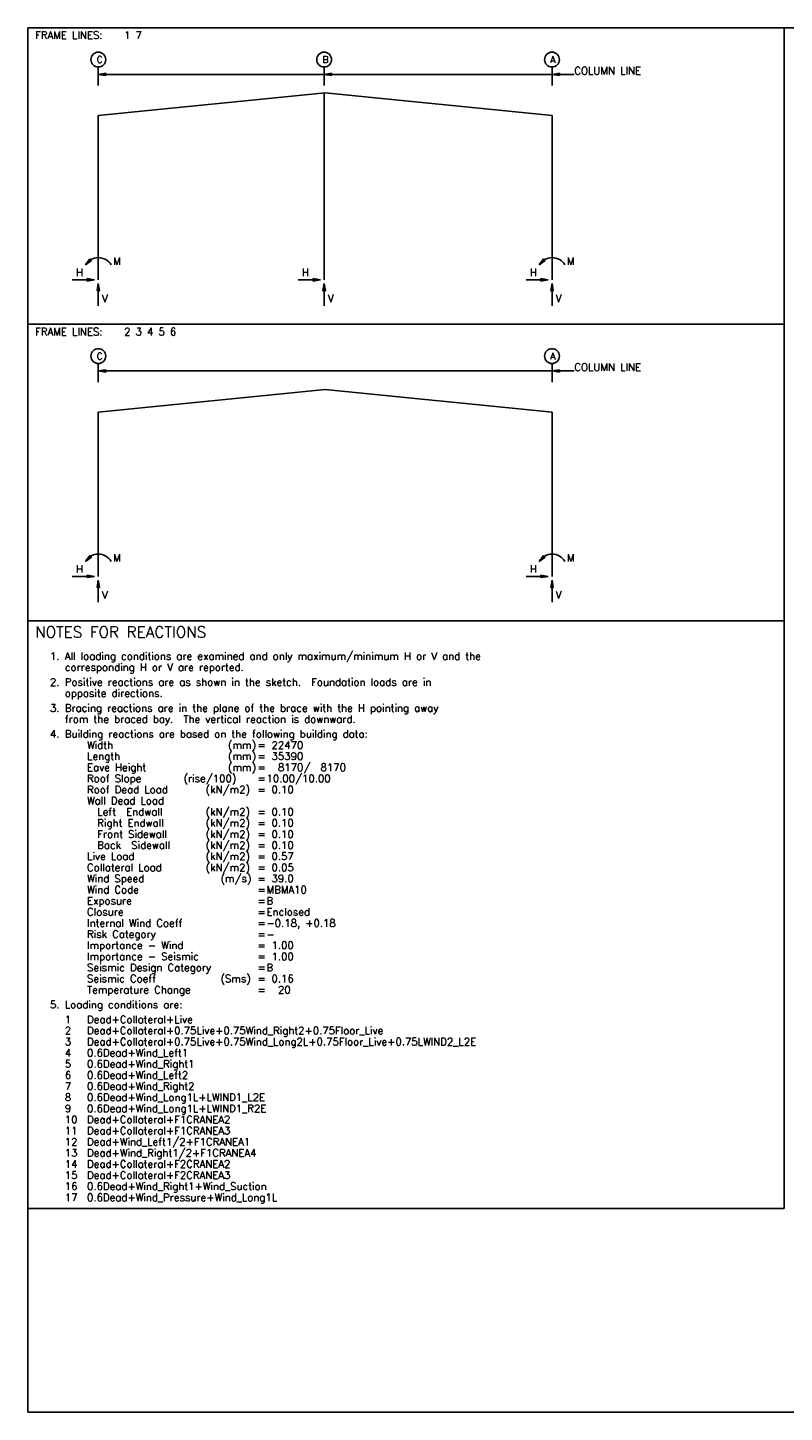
# Model space of a CAD drawing. Extents: x 0 to 42921, y 10034 to 40385.
# Tile 1 of 3: x 0 to 16578, y 10034 to 40385. Entities that reach past the tile are written whole.
import ezdxf

# ---------------------------------------------------------------- set-up
doc = ezdxf.new("R2010")
doc.units = 0
doc.header["$MEASUREMENT"] = 0
doc.linetypes.add('CONTIN', pattern=[0])
doc.layers.get('0').update_dxf_attribs({"linetype": 'CONTIN'})
for name, color, linetype in [('1', 7, 'CONTIN'), ('13', 1, 'CONTIN'), ('14', 7, 'CONTIN'), ('20', 7, 'CONTIN'), ('22', 7, 'CONTIN')]:
    doc.layers.add(name, color=color, linetype=linetype)
doc.styles.add('SIMPLEX', font='SIMPLEX')

# ---------------------------------------------------------------- blocks, each defined once
blk = doc.blocks.new('MARROW')
for p, q in [((0, 0), (-2.54, 0.42)), ((-2.54, 0.42), (-2.54, -0.42)), ((0, 0), (-2.54, -0.42))]:
    blk.add_line(p, q)
blk = doc.blocks.new('RFRM-1', base_point=(-1546.569, 5526.058))
for p, q in [((15031.604, 5526.058), (-1546.569, 5526.058)), ((-1546.569, 5526.058), (-1546.569, -975.187)), ((15031.604, -975.187), (15031.604, 5526.058)), ((-1546.569, -975.187), (15031.604, -975.187))]:
    blk.add_line(p, q)
at = {"layer": '1'}
for p, q in [((0, 4258.315), (0, 4664.643)), ((4949.157, 4258.315), (4949.157, 4664.643)), ((9942.361, 4258.315), (9942.361, 4664.643)), ((0, 4502.112), (10429.955, 4502.112)), ((0, 3598.666), (4971.181, 4095.784)), ((4949.157, 0), (4949.157, 4093.582)), ((4971.181, 4095.784), (9942.361, 3598.666)), ((0, 0), (0, 3598.666)), ((0, 0), (0, 3598.666)), ((9942.361, 3598.666), (9942.361, 0)), ((9942.361, 0), (9942.361, 3598.666)), ((-568.859, 0), (-81.266, 0)), ((4380.298, 0), (4867.891, 0)), ((9373.502, 0), (9861.096, 0)), ((0, -81.266), (0, -568.859)), ((4949.157, -81.266), (4949.157, -568.859)), ((9942.361, -81.266), (9942.361, -568.859))]:
    blk.add_line(p, q, dxfattribs=at)
for centre in [(0, 162.531), (9942.361, 162.531)]:
    blk.add_arc(centre, 325.062, 30, 150, dxfattribs=at)
at = {"layer": '13'}
for centre in [(0, 4827.174), (4949.157, 4827.174), (9942.361, 4827.174)]:
    blk.add_circle(centre, 162.531, dxfattribs=at)
at = {"layer": '1', "xscale": 63.989, "yscale": 63.989, "zscale": 63.989}
for p, rotation in [((0, 4502.112), 180), ((4949.157, 4502.112), 180), ((9942.361, 4502.112), 180), ((-281.512, 325.062), 225), ((9660.849, 325.062), 225), ((0, -81.266), 90), ((4949.157, -81.266), 90), ((9942.361, -81.266), 90)]:
    blk.add_blockref('MARROW', p, dxfattribs=dict(at, rotation=rotation))
for p in [(-81.266, 0), (4867.891, 0), (9861.096, 0)]:
    blk.add_blockref('MARROW', p, dxfattribs=at)
at = {"layer": '13', "style": 'SIMPLEX'}
for s, p in [('C', (-36.569, 4754.035)), ('B', (4912.587, 4754.035)), ('A', (9905.791, 4754.035))]:
    blk.add_text(s, height=146.278, dxfattribs=at).set_placement(p)
at = {"layer": '14', "style": 'SIMPLEX'}
for s, p in [('FRAME LINES:', (-1384.038, 5282.261)), ('1 7', (566.336, 5282.261)), ('COLUMN LINE', (10429.955, 4502.111)), ('M', (325.062, 325.062)), ('M', (10267.424, 325.062)), ('H', (-487.593, 81.266)), ('H', (4461.563, 81.266)), ('H', (9454.768, 81.266)), ('V', (81.266, -487.593)), ('V', (5030.422, -487.593)), ('V', (10023.627, -487.593))]:
    blk.add_text(s, height=162.531, dxfattribs=at).set_placement(p)
blk = doc.blocks.new('RFRM-2', base_point=(-1546.569, 5526.058))
for p, q in [((15031.604, 5526.058), (-1546.569, 5526.058)), ((-1546.569, 5526.058), (-1546.569, -975.187)), ((15031.604, -975.187), (15031.604, 5526.058)), ((-1546.569, -975.187), (15031.604, -975.187))]:
    blk.add_line(p, q)
at = {"layer": '1'}
for p, q in [((0, 4258.315), (0, 4664.643)), ((9942.361, 4258.315), (9942.361, 4664.643)), ((0, 4502.112), (10429.955, 4502.112)), ((0, 3598.666), (4971.181, 4095.784)), ((4971.181, 4095.784), (9942.361, 3598.666)), ((0, 0), (0, 3598.666)), ((0, 0), (0, 3598.666)), ((9942.361, 3598.666), (9942.361, 0)), ((9942.361, 0), (9942.361, 3598.666)), ((-568.859, 0), (-81.266, 0)), ((9373.502, 0), (9861.096, 0)), ((0, -81.266), (0, -568.859)), ((9942.361, -81.266), (9942.361, -568.859))]:
    blk.add_line(p, q, dxfattribs=at)
for centre in [(0, 162.531), (9942.361, 162.531)]:
    blk.add_arc(centre, 325.062, 30, 150, dxfattribs=at)
at = {"layer": '13'}
for centre in [(0, 4827.174), (9942.361, 4827.174)]:
    blk.add_circle(centre, 162.531, dxfattribs=at)
at = {"layer": '1', "xscale": 63.989, "yscale": 63.989, "zscale": 63.989}
for p, rotation in [((0, 4502.112), 180), ((9942.361, 4502.112), 180), ((-281.512, 325.062), 225), ((9660.849, 325.062), 225), ((0, -81.266), 90), ((9942.361, -81.266), 90)]:
    blk.add_blockref('MARROW', p, dxfattribs=dict(at, rotation=rotation))
for p in [(-81.266, 0), (9861.096, 0)]:
    blk.add_blockref('MARROW', p, dxfattribs=at)
at = {"layer": '13', "style": 'SIMPLEX'}
for s, p in [('C', (-36.569, 4754.035)), ('A', (9905.791, 4754.035))]:
    blk.add_text(s, height=146.278, dxfattribs=at).set_placement(p)
at = {"layer": '14', "style": 'SIMPLEX'}
for s, p in [('FRAME LINES:', (-1384.038, 5282.261)), ('2 3 4 5 6', (566.336, 5282.261)), ('COLUMN LINE', (10429.955, 4502.111)), ('M', (325.062, 325.062)), ('M', (10267.424, 325.062)), ('H', (-487.593, 81.266)), ('H', (9454.768, 81.266)), ('V', (81.266, -487.593)), ('V', (10023.627, -487.593))]:
    blk.add_text(s, height=162.531, dxfattribs=at).set_placement(p)
blk = doc.blocks.new('RNOTES')
for p, q in [((16578.172, 0), (0, 0)), ((0, 0), (0, -12880.594)), ((16578.172, -12880.594), (16578.172, 0)), ((0, -12880.594), (16578.172, -12880.594))]:
    blk.add_line(p, q)
at = {"layer": '1', "style": 'SIMPLEX'}
for s, p in [('1.', (487.593, -853.288)), ('All loading conditions are examined and only maximum/minimum H or V and the', (812.656, -853.288)), ('corresponding H or V are reported.', (812.656, -1097.085)), ('2.', (487.593, -1422.147)), ('opposite directions.', (812.656, -1665.944)), ('Positive reactions are as shown in the sketch.  Foundation loads are in', (812.656, -1422.147)), ('Bracing reactions are in the plane of the brace with the H pointing away', (812.656, -1991.006)), ('3.', (487.593, -1991.006)), ('from the braced bay.  The vertical reaction is downward.', (812.656, -2234.803)), ('4.', (487.593, -2559.865)), ('Building reactions are based on the following building data:', (812.656, -2559.865)), ('Width', (1300.249, -2803.661)), ('(mm)', (4388.34, -2803.661)), ('=', (5038.464, -2803.661)), ('  22470', (5119.729, -2803.661)), ('Length', (1300.249, -3047.458)), ('(mm)', (4388.34, -3047.458)), ('=', (5038.464, -3047.458)), ('  35390', (5119.729, -3047.458)), ('Eave Height', (1300.249, -3291.255)), ('(mm)', (4388.34, -3291.255)), ('=', (5038.464, -3291.255)), ('   8170/  8170', (5119.729, -3291.255)), ('Roof Slope', (1300.249, -3535.052)), ('Roof Dead Load', (1300.249, -3778.848)), ('(rise/100)', (3413.153, -3535.052)), ('(kN/m2)', (3900.746, -3778.848)), ('=', (5038.464, -3535.052)), (' 10.00/10.00', (5119.729, -3535.052)), ('  0.10', (5119.729, -3778.848)), ('Wall Dead Load', (1300.249, -4022.645)), ('=', (5038.464, -3778.848)), ('  Left  Endwall', (1300.249, -4266.442)), ('(kN/m2)', (3900.746, -4266.442)), ('=', (5038.464, -4266.442)), ('  0.10', (5119.729, -4266.442)), ('  Right Endwall', (1300.249, -4510.239)), ('(kN/m2)', (3900.746, -4510.239)), ('=', (5038.464, -4510.239)), ('  0.10', (5119.729, -4510.239)), ('  Front Sidewall', (1300.249, -4754.035)), ('  Back  Sidewall', (1300.249, -4997.832)), ('(kN/m2)', (3900.746, -4754.035)), ('(kN/m2)', (3900.746, -4997.832)), ('=', (5038.464, -4754.035)), ('  0.10', (5119.729, -4754.035)), ('  0.10', (5119.729, -4997.832)), ('Live Load', (1300.249, -5241.629)), ('(kN/m2)', (3900.746, -5241.629)), ('=', (5038.464, -4997.832)), ('=', (5038.464, -5241.629)), ('  0.57', (5119.729, -5241.629)), ('Collateral Load', (1300.249, -5485.426)), ('(kN/m2)', (3900.746, -5485.426)), ('=', (5038.464, -5485.426)), ('  0.05', (5119.729, -5485.426)), ('Wind Speed', (1300.249, -5729.222)), ('(m/s)', (4225.809, -5729.222)), ('=', (5038.464, -5729.222)), ('  39.0', (5119.729, -5729.222)), ('Wind Code', (1300.249, -5973.019)), ('Exposure', (1300.249, -6216.816)), ('=', (5038.464, -5973.019)), (' MBMA10', (5119.729, -5973.019)), (' B', (5119.729, -6216.816)), ('Closure', (1300.249, -6460.612)), ('=', (5038.464, -6216.816)), ('=', (5038.464, -6460.612)), (' Enclosed', (5119.729, -6460.612)), ('Internal Wind Coeff', (1300.249, -6704.409)), ('=', (5038.464, -6704.409)), (' -0.18, +0.18', (5119.729, -6704.409)), ('Risk Category', (1300.249, -6948.206)), ('=', (5038.464, -6948.206)), (' -', (5119.729, -6948.206)), ('Importance - Wind', (1300.249, -7192.003)), ('Importance - Seismic', (1300.249, -7435.799)), ('=', (5038.464, -7192.003)), ('  1.00', (5119.729, -7192.003)), ('  1.00', (5119.729, -7435.799)), ('Seismic Design Category', (1300.249, -7679.596)), ('=', (5038.464, -7435.799)), ('=', (5038.464, -7679.596)), (' B', (5119.729, -7679.596)), ('Seismic Coeff', (1300.249, -7923.393)), ('(Sms)', (4225.809, -7923.393)), ('=', (5038.464, -7923.393)), ('  0.16', (5119.729, -7923.393)), ('Temperature Change', (1300.249, -8167.19)), ('=', (5038.464, -8167.19)), ('   20', (5119.729, -8167.19)), ('5.', (487.593, -8492.252)), ('Loading conditions are:', (812.656, -8492.252)), ('1', (812.656, -8817.314)), ('Dead+Collateral+Live', (1300.249, -8817.314)), ('2', (812.656, -9061.111)), ('Dead+Collateral+0.75Live+0.75Wind_Right2+0.75Floor_Live', (1300.249, -9061.111)), ('4', (812.656, -9548.705)), ('3', (812.656, -9304.908)), ('0.6Dead+Wind_Left1', (1300.249, -9548.705)), ('Dead+Collateral+0.75Live+0.75Wind_Long2L+0.75Floor_Live+0.75LWIND2_L2E', (1300.249, -9304.908)), ('5', (812.656, -9792.501)), ('0.6Dead+Wind_Right1', (1300.249, -9792.501)), ('6', (812.656, -10036.298)), ('0.6Dead+Wind_Left2', (1300.249, -10036.298)), ('7', (812.656, -10280.095)), ('0.6Dead+Wind_Right2', (1300.249, -10280.095)), ('9', (812.656, -10767.688)), ('8', (812.656, -10523.892)), ('0.6Dead+Wind_Long1L+LWIND1_L2E', (1300.249, -10523.892)), ('0.6Dead+Wind_Long1L+LWIND1_R2E', (1300.249, -10767.688)), ('10', (812.656, -11011.485)), ('Dead+Collateral+F1CRANEA2', (1300.249, -11011.485)), ('11', (812.656, -11255.282)), ('Dead+Collateral+F1CRANEA3', (1300.249, -11255.282)), ('12', (812.656, -11499.078)), ('Dead+Wind_Left1/2+F1CRANEA1', (1300.249, -11499.078)), ('13', (812.656, -11742.875)), ('14', (812.656, -11986.672)), ('Dead+Wind_Right1/2+F1CRANEA4', (1300.249, -11742.875)), ('Dead+Collateral+F2CRANEA2', (1300.249, -11986.672)), ('15', (812.656, -12230.469)), ('Dead+Collateral+F2CRANEA3', (1300.249, -12230.469)), ('16', (812.656, -12474.266)), ('0.6Dead+Wind_Right1+Wind_Suction', (1300.249, -12474.266)), ('17', (812.656, -12718.063)), ('0.6Dead+Wind_Pressure+Wind_Long1L', (1300.249, -12718.063))]:
    blk.add_text(s, height=162.531, dxfattribs=at).set_placement(p)
at = {"layer": '20', "style": 'SIMPLEX'}
blk.add_text('NOTES FOR REACTIONS', height=243.797, dxfattribs=at).set_placement((162.531, -365.695))

msp = doc.modelspace()

# ---------------------------------------------------------------- linework, layer by layer
at = {"layer": '22'}
for p, q in [((42921, 40385), (0, 40385)), ((0, 40385), (0, 10034)), ((0, 10034), (42921, 10034))]:
    msp.add_line(p, q, dxfattribs=at)

# ---------------------------------------------------------------- block references
at = {"layer": '1'}
for name, p in [('RFRM-1', (0, 40385)), ('RFRM-2', (0, 33884)), ('RNOTES', (0, 27382))]:
    msp.add_blockref(name, p, dxfattribs=at)

doc.saveas('drawing.dxf')
